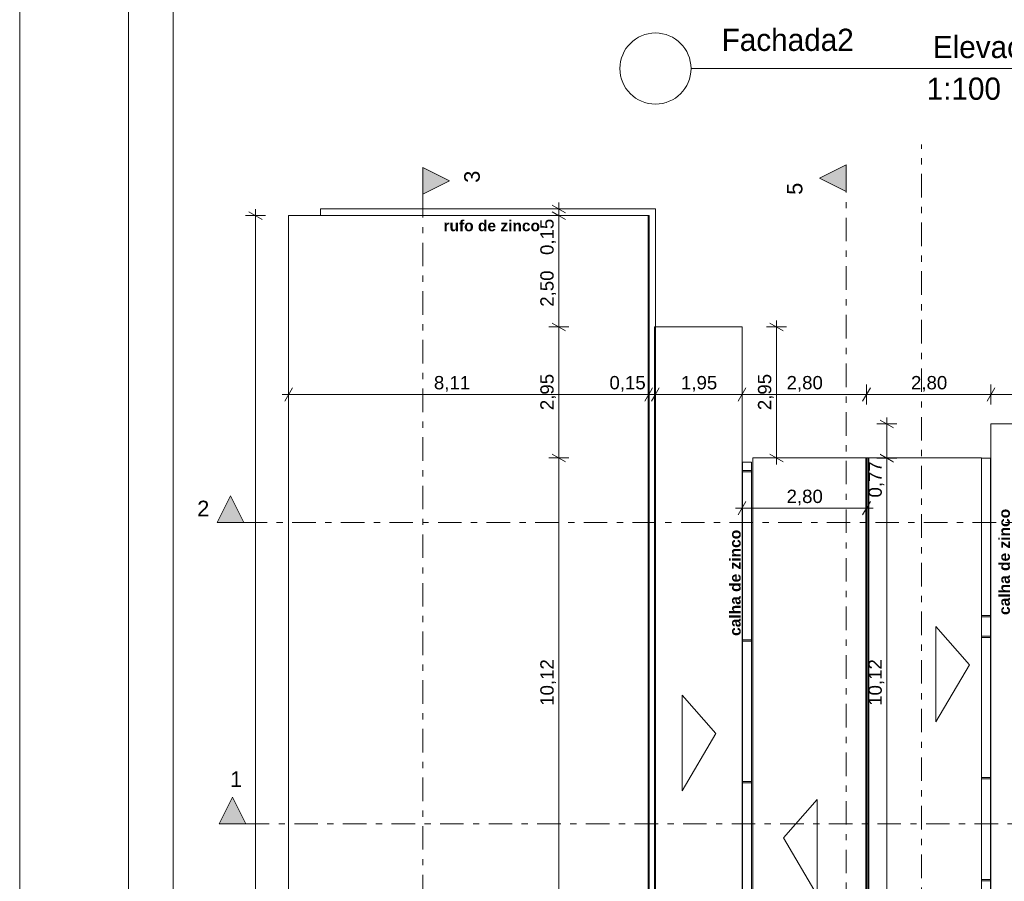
# Model space of a CAD drawing. Header units: millimetres. Extents: x 0 to 650, y -1 to 707.
# Tile 2 of 131: x 0 to 222, y 325 to 519. Entities that reach past the tile are written whole.
import ezdxf
from ezdxf.enums import TextEntityAlignment as Align
from ezdxf.xclip import XClip

# ---------------------------------------------------------------- set-up
doc = ezdxf.new("R2010")
doc.units = ezdxf.units.MM
doc.header["$MEASUREMENT"] = 0
doc.header["$XCLIPFRAME"] = 0
doc.linetypes.add('Tracejado Duplo', pattern=[10.936111, 5.291667, -2.116667, 1.411111, -2.116667])
doc.linetypes.add('Wipeout_Contour', pattern=[1000, 0, -1000])
for name, color, linetype in [('Anotação - Geral.2D', 7, 'Continuous'), ('Cobertura.ARQ', 7, 'Continuous'), ('Cotas - Geral.2D', 7, 'Continuous'), ('Desenho 2D - Geral.2D', 7, 'Continuous'), ('Interior - Mobiliário .ARQ', 7, 'Continuous'), ('Marcador - Cortes e Elevações.2D', 7, 'Continuous'), ('Parede.ARQ', 7, 'Continuous')]:
    doc.layers.add(name, color=color, linetype=linetype)
doc.styles.add('GENERATED_STYLE_1', font='txt')
doc.styles.add('GENERATED_STYLE_2', font='txt')
doc.styles.add('GENERATED_STYLE_3', font='txt')

# ---------------------------------------------------------------- blocks, each defined once
blk = doc.blocks.new('Desenho_1_1', base_point=(-282.43, 241.55))
at = {"layer": 'Marcador - Cortes e Elevações.2D', "linetype": 'Continuous', "lineweight": 0}
for points in [[(90.7, 485.78), (90.7, 479.78), (96.7, 482.78)], [(186.04, 486.36), (180.04, 483.36), (186.04, 480.36)], [(44.41, 405.91), (50.41, 405.91), (47.41, 411.91)], [(44.88, 338.1), (50.88, 338.1), (47.88, 344.1)]]:
    blk.add_hatch(color=7, dxfattribs=at).paths.add_polyline_path(points)
at = {"layer": 'Cobertura.ARQ', "color": 7, "linetype": 'Continuous', "lineweight": 0, "flags": 128}
for points in [[(60.53, 66.98), (60.53, 474.93)], [(162.58, 449.91), (162.58, 319.19)], [(218.59, 428.09), (238.09, 428.09)], [(218.59, 319.19), (218.59, 428.09)], [(165.01, 319.19), (165.01, 420.42)], [(165.01, 420.42), (190.92, 420.42)], [(190.59, 420.42), (190.41, 420.42)], [(190.41, 319.19), (190.41, 420.42)], [(190.59, 420.42), (216.49, 420.42)], [(190.59, 319.19), (190.59, 420.42)], [(190.92, 420.42), (191.09, 420.42)], [(190.92, 420.42), (190.92, 319.19)], [(191.09, 420.42), (191.09, 319.19)], [(216.49, 420.42), (216.49, 319.19)]]:
    blk.add_lwpolyline(points, dxfattribs=at)
at = {"layer": 'Cotas - Geral.2D', "color": 7, "linetype": 'Continuous', "lineweight": 0}
for p, q in [((55.33, 474.93), (50.83, 474.93)), ((54.58, 474.07), (51.58, 475.8)), ((53.08, 474.93), (53.08, 476.4)), ((53.08, 66.98), (53.08, 474.93)), ((123.58, 449.91), (119.08, 449.91)), ((123.58, 449.91), (119.08, 449.91)), ((122.83, 449.04), (119.83, 450.77)), ((119.83, 450.77), (122.83, 449.04)), ((121.33, 449.91), (121.33, 451.37)), ((121.33, 420.42), (121.33, 449.91)), ((121.33, 448.44), (121.33, 449.91)), ((172.56, 449.91), (168.06, 449.91)), ((171.81, 449.04), (168.81, 450.77)), ((170.31, 449.91), (170.31, 451.37)), ((170.31, 420.42), (170.31, 449.91)), ((60.53, 432.45), (60.53, 436.95)), ((162.58, 432.45), (162.58, 436.95)), ((190.59, 432.45), (190.59, 436.95)), ((218.59, 432.45), (218.59, 436.95)), ((59.06, 434.7), (60.53, 434.7)), ((61.39, 436.2), (59.66, 433.2)), ((163.45, 436.2), (161.72, 433.2)), ((162.58, 434.7), (190.59, 434.7)), ((191.46, 436.2), (189.72, 433.2)), ((190.59, 434.7), (218.59, 434.7)), ((219.46, 436.2), (217.73, 433.2)), ((218.59, 434.7), (238.09, 434.7)), ((197.43, 428.09), (192.93, 428.09)), ((196.68, 427.23), (193.68, 428.96)), ((195.18, 428.09), (195.18, 429.56)), ((195.18, 420.36), (195.18, 428.09)), ((119.83, 421.28), (122.83, 419.55)), ((168.81, 421.28), (171.81, 419.55)), ((196.68, 419.55), (193.68, 421.28)), ((193.68, 421.23), (196.68, 419.5)), ((195.18, 420.42), (195.18, 421.88)), ((123.58, 420.42), (119.08, 420.42)), ((121.33, 319.19), (121.33, 420.42)), ((172.56, 420.42), (168.06, 420.42)), ((170.31, 418.95), (170.31, 420.42)), ((197.43, 420.42), (192.93, 420.42)), ((197.43, 420.36), (192.93, 420.36)), ((195.18, 319.19), (195.18, 420.42)), ((195.18, 418.9), (195.18, 420.36)), ((163.45, 410.63), (161.72, 407.63)), ((162.58, 406.88), (162.58, 411.38)), ((189.72, 407.63), (191.46, 410.63)), ((190.59, 406.88), (190.59, 411.38)), ((161.12, 409.13), (162.58, 409.13)), ((162.58, 409.13), (190.59, 409.13)), ((190.59, 409.13), (192.06, 409.13))]:
    blk.add_line(p, q, dxfattribs=at)
at = {"layer": 'Desenho 2D - Geral.2D', "color": 7, "linetype": 'Continuous', "lineweight": 0}
for p, q in [((206.19, 382.53), (206.19, 361.03)), ((213.79, 373.92), (206.19, 382.53)), ((206.19, 361.03), (213.79, 373.92)), ((149.06, 367.07), (149.06, 345.58)), ((156.66, 358.47), (149.06, 367.07)), ((149.06, 345.58), (156.66, 358.47)), ((171.89, 334.99), (179.49, 343.6)), ((179.49, 343.6), (179.49, 322.1)), ((179.49, 322.1), (171.89, 334.99))]:
    blk.add_line(p, q, dxfattribs=at)
at = {"layer": 'Interior - Mobiliário .ARQ', "color": 7, "linetype": 'Continuous', "lineweight": 0}
for p, q in [((162.68, 419.47), (162.68, 319.19)), ((164.68, 419.47), (162.68, 419.47)), ((164.68, 319.19), (164.68, 419.47)), ((216.49, 420.36), (218.49, 420.36)), ((216.49, 319.19), (216.49, 420.36)), ((218.49, 420.36), (218.49, 319.19)), ((162.66, 417.62), (162.66, 417.32)), ((164.7, 417.62), (162.66, 417.62)), ((162.66, 417.32), (164.7, 417.32)), ((164.7, 417.32), (164.7, 417.62)), ((216.47, 384.66), (216.47, 384.96)), ((216.47, 384.96), (218.51, 384.96)), ((218.51, 384.66), (216.47, 384.66)), ((218.51, 384.96), (218.51, 384.66)), ((162.66, 379.48), (162.66, 379.18)), ((164.7, 379.48), (162.66, 379.48)), ((162.66, 379.18), (164.7, 379.18)), ((164.7, 379.18), (164.7, 379.48)), ((216.47, 380.07), (216.47, 380.37)), ((216.47, 380.37), (218.51, 380.37)), ((218.51, 380.07), (216.47, 380.07)), ((218.51, 380.37), (218.51, 380.07)), ((216.47, 348.27), (216.47, 348.57)), ((216.47, 348.57), (218.51, 348.57)), ((218.51, 348.27), (216.47, 348.27)), ((218.51, 348.57), (218.51, 348.27)), ((162.66, 347.68), (162.66, 347.38)), ((164.7, 347.68), (162.66, 347.68)), ((162.66, 347.38), (164.7, 347.38)), ((164.7, 347.38), (164.7, 347.68)), ((216.47, 325.3), (216.47, 325.6)), ((216.47, 325.6), (218.51, 325.6)), ((218.51, 325.3), (216.47, 325.3)), ((218.51, 325.6), (218.51, 325.3))]:
    blk.add_line(p, q, dxfattribs=at)
at = {"layer": 'Marcador - Cortes e Elevações.2D', "color": 7, "linetype": 'Tracejado Duplo', "lineweight": 0}
for p, q in [((202.96, 205.61), (202.96, 490.92)), ((186.04, 64.54), (186.04, 480.36))]:
    blk.add_line(p, q, dxfattribs=at)
at = {"layer": 'Marcador - Cortes e Elevações.2D', "color": 7, "linetype": 'Continuous', "lineweight": 0}
for p, q in [((90.7, 485.78), (90.7, 479.78)), ((96.7, 482.78), (90.7, 485.78)), ((180.04, 483.36), (186.04, 486.36)), ((186.04, 486.36), (186.04, 480.36)), ((186.04, 480.36), (180.04, 483.36)), ((90.7, 479.78), (96.7, 482.78)), ((47.41, 411.91), (44.41, 405.91)), ((50.41, 405.91), (47.41, 411.91)), ((44.41, 405.91), (50.41, 405.91)), ((47.88, 344.1), (44.88, 338.1)), ((50.88, 338.1), (47.88, 344.1)), ((44.88, 338.1), (50.88, 338.1))]:
    blk.add_line(p, q, dxfattribs=at)
at = {"layer": 'Anotação - Geral.2D', "color": 7, "linetype": 'Continuous', "lineweight": 0, "char_height": 2.5, "attachment_point": 2, "rotation": 90, "style": 'GENERATED_STYLE_2'}
for insert in [(220.35, 397.04), (159.76, 392.33)]:
    blk.add_mtext('\\A1;{\\pqc;\\fArial|b1|i0|c0|p38;calha de zinco}', dxfattribs=dict(at, insert=insert))
at = {"layer": 'Cotas - Geral.2D', "color": 7, "linetype": 'Continuous', "lineweight": 0, "char_height": 3, "attachment_point": 7, "rotation": 90, "style": 'GENERATED_STYLE_1'}
for s, insert, width in [('\\A1;{\\pql;\\fArial|b0|i0|c0|p38;0,15}', (120.73, 466.08), 7.9817), ('\\A1;{\\pql;\\fArial|b0|i0|c0|p38;2,50}', (120.73, 454.44), 7.9817), ('\\A1;{\\pql;\\fArial|b0|i0|c0|p38;2,95}', (120.73, 431.17), 7.9817), ('\\A1;{\\pql;\\fArial|b0|i0|c0|p38;2,95}', (169.71, 431.17), 7.9817), ('\\A1;{\\pql;\\fArial|b0|i0|c0|p38;0,77}', (194.58, 411.52), 7.9817), ('\\A1;{\\pql;\\fArial|b0|i0|c0|p38;10,12}', (120.73, 364.67), 10.2583), ('\\A1;{\\pql;\\fArial|b0|i0|c0|p38;10,12}', (194.58, 364.67), 10.2583)]:
    blk.add_mtext(s, dxfattribs=dict(at, insert=insert, width=width))
at = {"layer": 'Cotas - Geral.2D', "color": 7, "linetype": 'Continuous', "lineweight": 0, "char_height": 3, "attachment_point": 7, "style": 'GENERATED_STYLE_1'}
for s, insert, width in [('\\A1;{\\pql;\\fArial|b0|i0|c0|p38;8,11}', (93.22, 435.3), 7.68), ('\\A1;{\\pql;\\fArial|b0|i0|c0|p38;0,15}', (132.73, 435.3), 7.9817), ('\\A1;{\\pql;\\fArial|b0|i0|c0|p38;1,95}', (148.84, 435.3), 7.9817), ('\\A1;{\\pql;\\fArial|b0|i0|c0|p38;2,80}', (172.6, 435.3), 7.9817), ('\\A1;{\\pql;\\fArial|b0|i0|c0|p38;2,80}', (200.6, 435.3), 7.9817), ('\\A1;{\\pql;\\fArial|b0|i0|c0|p38;2,80}', (172.6, 409.73), 7.9817)]:
    blk.add_mtext(s, dxfattribs=dict(at, insert=insert, width=width))
at = {"layer": 'Marcador - Cortes e Elevações.2D', "color": 7, "linetype": 'Continuous', "lineweight": 0, "char_height": 3.5, "rotation": 90, "style": 'GENERATED_STYLE_1'}
for s, insert, attachment_point in [('\\A1;{\\pql;\\fArial|b0|i0|c0|p38;3}', (103.59, 482.32), 7), ('\\A1;{\\pqr;\\fArial|b0|i0|c0|p38;5}', (176.21, 482.33), 9)]:
    blk.add_mtext(s, dxfattribs=dict(at, insert=insert, attachment_point=attachment_point))
at = {"layer": 'Marcador - Cortes e Elevações.2D', "color": 7, "linetype": 'Continuous', "lineweight": 0, "char_height": 3.5, "attachment_point": 7, "style": 'GENERATED_STYLE_1'}
for s, insert in [('\\A1;{\\pql;\\fArial|b0|i0|c0|p38;2}', (39.95, 407.31)), ('\\A1;{\\pql;\\fArial|b0|i0|c0|p38;1}', (47.35, 346.43))]:
    blk.add_mtext(s, dxfattribs=dict(at, insert=insert))
at = {"color": 254, "linetype": 'Wipeout_Contour', "lineweight": 0, "ltscale": 1880.726938}
blk.add_wipeout([(143.08, 420.43), (143.08, 476.43), (141.58, 474.93), (141.58, 420.43)], dxfattribs=at).dxf.layer = 'Parede.ARQ'
at = {"color": 254, "linetype": 'Wipeout_Contour', "lineweight": 0, "ltscale": 1161.007089}
blk.add_wipeout([(143.08, 65.48), (143.08, 399.18), (141.58, 399.18), (141.58, 66.98)], dxfattribs=at).dxf.layer = 'Parede.ARQ'
at = {"layer": 'Cobertura.ARQ', "color": 7, "linetype": 'Continuous', "lineweight": 0, "flags": 128}
for points in [[(143.08, 449.91), (142.89, 449.91)], [(143.08, 449.91), (162.58, 449.91)]]:
    blk.add_lwpolyline(points, dxfattribs=at)
at = {"layer": 'Cotas - Geral.2D', "color": 7, "linetype": 'Continuous', "lineweight": 0}
for p, q in [((141.58, 432.45), (141.58, 436.95)), ((143.08, 432.45), (143.08, 436.95)), ((60.53, 434.7), (141.58, 434.7)), ((142.45, 436.2), (140.72, 433.2)), ((141.58, 434.7), (143.08, 434.7)), ((143.95, 436.2), (142.22, 433.2)), ((143.08, 434.7), (162.58, 434.7))]:
    blk.add_line(p, q, dxfattribs=at)
at = {"layer": 'Marcador - Cortes e Elevações.2D', "color": 7, "linetype": 'Tracejado Duplo', "lineweight": 0}
blk.add_line((50.88, 338.1), (327.99, 338.1), dxfattribs=at)
at = {"layer": 'Parede.ARQ', "color": 8, "linetype": 'Continuous', "lineweight": 0, "flags": 128}
for points in [[(141.58, 474.93), (141.58, 420.43)], [(143.08, 420.43), (143.08, 476.43)], [(141.58, 399.18), (141.58, 66.98)], [(143.08, 65.48), (143.08, 399.18)]]:
    blk.add_lwpolyline(points, dxfattribs=at)
at = {"color": 254, "linetype": 'Wipeout_Contour', "lineweight": 0, "ltscale": 1953.961063}
blk.add_wipeout([(67.68, 474.93), (141.58, 474.93), (143.08, 476.43), (67.68, 476.43)], dxfattribs=at).dxf.layer = 'Parede.ARQ'
at = {"color": 254, "linetype": 'Wipeout_Contour', "lineweight": 0, "ltscale": 1735.328546}
blk.add_wipeout([(143.08, 399.18), (143.08, 420.43), (141.58, 420.43), (141.58, 399.18)], dxfattribs=at).dxf.layer = 'Parede.ARQ'
at = {"layer": 'Cobertura.ARQ', "color": 7, "linetype": 'Continuous', "lineweight": 0, "flags": 128}
for points in [[(60.53, 474.93), (141.43, 474.93)], [(141.43, 474.93), (141.69, 474.93)], [(141.43, 474.93), (141.43, 66.98)], [(141.69, 474.93), (141.69, 66.98)], [(142.89, 97.48), (142.89, 449.91)], [(143.08, 97.48), (143.08, 449.91)]]:
    blk.add_lwpolyline(points, dxfattribs=at)
at = {"layer": 'Cotas - Geral.2D', "color": 7, "linetype": 'Continuous', "lineweight": 0}
for p, q in [((119.83, 477.3), (122.83, 475.57)), ((121.33, 476.43), (121.33, 477.9)), ((123.58, 476.43), (119.08, 476.43)), ((123.58, 474.93), (119.08, 474.93)), ((122.83, 474.07), (119.83, 475.8)), ((121.33, 474.93), (121.33, 476.43)), ((121.33, 449.91), (121.33, 474.93))]:
    blk.add_line(p, q, dxfattribs=at)
at = {"layer": 'Marcador - Cortes e Elevações.2D', "color": 7, "linetype": 'Tracejado Duplo', "lineweight": 0}
for p, q in [((90.7, 479.78), (90.7, 63.84)), ((50.41, 405.91), (327.14, 405.91))]:
    blk.add_line(p, q, dxfattribs=at)
at = {"layer": 'Parede.ARQ', "color": 8, "linetype": 'Continuous', "lineweight": 0, "flags": 128}
for points in [[(143.08, 476.43), (67.68, 476.43)], [(67.68, 476.43), (67.68, 474.93)], [(67.68, 474.93), (141.58, 474.93)], [(141.58, 420.43), (141.58, 399.18)], [(143.08, 399.18), (143.08, 420.43)]]:
    blk.add_lwpolyline(points, dxfattribs=at)
at = {"layer": 'Anotação - Geral.2D', "color": 7, "linetype": 'Continuous', "lineweight": 0, "insert": (106.24, 473.92), "char_height": 2.5, "attachment_point": 2, "style": 'GENERATED_STYLE_2'}
blk.add_mtext('\\A1;{\\pqc;\\fArial|b1|i0|c0|p38;rufo de zinco}', dxfattribs=at)
blk = doc.blocks.new('Título Desenho Linear 21[4]', base_point=(135.09, 596.02))
at = {"color": 7, "linetype": 'Continuous', "lineweight": 0}
blk.add_line((151.09, 508.02), (235.09, 508.02), dxfattribs=at)
for start, end in [(0, 180), (180, 0)]:
    blk.add_arc((143.09, 508.02), 8, start, end, dxfattribs=at)
at = {"color": 7, "lineweight": 0, "style": 'GENERATED_STYLE_3'}
blk.add_attdef('AC_DrawingNumber', text='', height=5, dxfattribs=at).set_placement((172.85, 514.48), align=Align.MIDDLE_CENTER)
blk.add_attdef('AC_DrawingName', text='', height=5, dxfattribs=at).set_placement((233.01, 515.37), align=Align.TOP_RIGHT)
blk.add_attdef('AC_DrawingScale', text='', height=5, dxfattribs=at).set_placement((220.85, 499.49), align=Align.BOTTOM_RIGHT)

msp = doc.modelspace()

# ---------------------------------------------------------------- linework, layer by layer
at = {"layer": 'Desenho 2D - Geral.2D', "color": 7, "linetype": 'Continuous', "lineweight": 0}
for p, q in [((0, 0), (0, 707.3)), ((24.51, 707.3), (24.51, 0)), ((34.53, 10), (34.53, 697.3))]:
    msp.add_line(p, q, dxfattribs=at)

# ---------------------------------------------------------------- block references
at = {"color": 7, "linetype": 'Continuous', "lineweight": 0}
msp.add_blockref('Título Desenho Linear 21[4]', (135.09, 596.02), dxfattribs=at).add_auto_attribs({'AC_DrawingName': 'Elevação', 'AC_DrawingNumber': 'Fachada2', 'AC_DrawingScale': '1:100'})
ref = msp.add_blockref('Desenho_1_1', (-282.43, 241.55), dxfattribs=at)
XClip(ref).set_block_clipping_path([(34.5250269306, 16.0588503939), (345.9587052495, 490.9239661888)])

doc.saveas('drawing.dxf')
